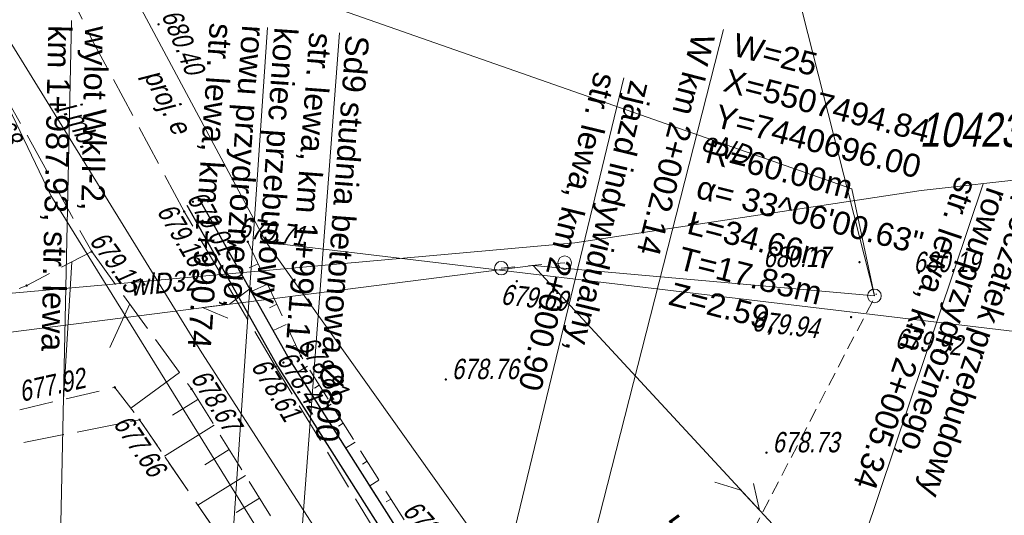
# Model space of a CAD drawing. Header units: metres. Extents: x 7168 to 12828, y 1523 to 3619.
# Tile 46 of 133: x 8742 to 8778, y 3483 to 3501. Entities that reach past the tile are written whole.
import ezdxf

# ---------------------------------------------------------------- set-up
doc = ezdxf.new("R2010")
doc.units = ezdxf.units.M
for name, pattern in [('( Dashed )', [0.75, 0.5, -0.25]), ('1.5_0.5', [2, 1.5, -0.5]), ('2', [0.9, 0.6, -0.3]), ('BUBZ01-500', [1.75, 1.25, -0.5]), ('DGN Style 3', [2.649063, 1.892188, -0.756875]), ('KTJZ01-500', [2, 1.5, -0.5]), ('KTPL01-500', [2, 1.5, -0.5]), ('sm05_500', [1, 0.5, -0.5])]:
    doc.linetypes.add(name, pattern=pattern)
for name, color, linetype, lineweight in [('1_opis remont rowy', 5, 'Continuous', 0), ('1_trasa opis', 1, 'Continuous', 0), ('211-numer działki ewidencyjnej', 7, 'Continuous', 0), ('219-działka ewidencyjna', 7, 'Continuous', 0), ('3_jezdnia hatch', 8, 'Continuous', 0), ('4_kanalizacja deszczowa', 136, 'DGN Style 3', 30), ('Barcice_PZT telekom ver 1 - telekom', 30, '2', 40), ('BUBZ01', 4, 'Continuous', 0), ('BUBZ01_1', 4, 'Continuous', 0), ('jezdnia (powierzchnia)', 250, 'Continuous', 0), ('KTJZ01', 98, 'Continuous', 0), ('KTPL01', 250, 'Continuous', 0), ('przewód elektroenergetyczny (linia)', 250, 'Continuous', 0), ('przewód elektroenergetyczny (linia)-Atr1', 250, 'Continuous', 0), ('przewód elektroenergetyczny - projektowany lub w budowie (linia) - ob. projektowany-Atr1', 250, 'Continuous', 0), ('przewód wodociągowy (linia)', 250, 'Continuous', 0), ('przewód wodociągowy (linia)-Atr1', 250, 'Continuous', 0), ('PTRW02_01', 4, 'Continuous', 30), ('RTPW02', 98, 'Continuous', 0), ('SUEP_B - Przewód elektroenergetyczny niskiego napięcia', 7, 'Continuous', 0), ('SUEP_C - Przewód elektroenergetyczny średniego napięcia', 7, 'Continuous', 0), ('SUTP_B - Przewód telekomunikacyjny napowietrzny', 7, 'Continuous', 0), ('słup (punkt)', 250, 'Continuous', 0), ('słup łączony (linia)', 250, 'Continuous', 0), ('słup łączony (linia) - symbol', 250, 'Continuous', 0)]:
    doc.layers.add(name, color=color, linetype=linetype, lineweight=lineweight)
doc.styles.add('1 500_1', font='arial.ttf', dxfattribs={"width": 0.8, "height": 1})
doc.styles.add('mk2012', font='STANDARD.shx', dxfattribs={"width": 0.8, "height": 0.9})
doc.styles.get("Standard").update_dxf_attribs({"font": 'arial.ttf'})
doc.styles.add('Style-Arial', font='arial.ttf')
doc.linetypes.add('SUEP_B', pattern='A,10,[2,dgnlstyle-MapaZas_2021.shx,S=0.047619,R=0,X=0,Y=0],20,[2,dgnlstyle-MapaZas_2021.shx,S=0.047619,R=0,X=0,Y=0],20,[2,dgnlstyle-MapaZas_2021.shx,S=0.047619,R=0,X=0,Y=0],5,[2,dgnlstyle-MapaZas_2021.shx,S=0.047619,R=180,X=0,Y=0],20,[2,dgnlstyle-MapaZas_2021.shx,S=0.047619,R=180,X=0,Y=0],20,[2,dgnlstyle-MapaZas_2021.shx,S=0.047619,R=180,X=0,Y=0],49930', length=50025)
doc.linetypes.add('SUEP_C', pattern='A,12,[4,dgnlstyle-MapaZas_2021.shx,S=0.055679,R=0,X=0,Y=0],24,[4,dgnlstyle-MapaZas_2021.shx,S=0.055679,R=0,X=0,Y=0],24,[4,dgnlstyle-MapaZas_2021.shx,S=0.055679,R=0,X=0,Y=0],5,[4,dgnlstyle-MapaZas_2021.shx,S=0.055679,R=180,X=0,Y=0],24,[4,dgnlstyle-MapaZas_2021.shx,S=0.055679,R=180,X=0,Y=0],24,[4,dgnlstyle-MapaZas_2021.shx,S=0.055679,R=180,X=0,Y=0],49912', length=50025)

# ---------------------------------------------------------------- blocks, each defined once
blk = doc.blocks.new('SM04')
at = {"color": 0, "linetype": 'Continuous', "lineweight": 13}
blk.add_circle((0, 0), 0.25, dxfattribs=at)
blk = doc.blocks.new('SM05_1')
at = {"color": 0, "linetype": 'Continuous', "lineweight": 13}
blk.add_circle((0, 0), 0.25, dxfattribs=at)
blk = doc.blocks.new('RTPW02_1')
at = {"layer": 'RTPW02', "linetype": 'Continuous'}
h = blk.add_hatch(color=256, dxfattribs=at)
edge = h.paths.add_edge_path()
edge.add_arc((0, 0), 0.0045, 0, 360)

msp = doc.modelspace()

# ---------------------------------------------------------------- linework, layer by layer
at = {"layer": '1_opis remont rowy'}
msp.add_line((8771.135, 3475.473), (8777.595, 3494.715), dxfattribs=at)
at = {"layer": '1_opis remont rowy', "flags": 128}
msp.add_lwpolyline([(8749.245, 3470.528), (8751.288, 3500.458)], dxfattribs=at)
at = {"layer": '1_trasa opis', "linetype": 'Continuous', "lineweight": 0}
msp.add_line((8760.21, 3481.355), (8764.386, 3498.612), dxfattribs=at)
at = {"layer": '1_trasa opis', "flags": 128}
msp.add_lwpolyline([(8760.636, 3471.317), (8768.053, 3500.386)], dxfattribs=at)
at = {"layer": '219-działka ewidencyjna', "color": 3, "linetype": 'Continuous', "lineweight": 13, "true_color": 0x00ff00, "flags": 128}
for points in [[(8743.808, 3506.433), (8751.228, 3492.563)], [(8743.318, 3494.283), (8738.088, 3505.183)], [(8748.868, 3488.503), (8740.378, 3502.273)], [(8743.318, 3494.283), (8754.808, 3475.733)], [(8751.228, 3492.563), (8764.428, 3474.033)], [(8751.228, 3492.563), (8752.218, 3492.443)], [(8752.218, 3492.443), (8781.028, 3489.013)], [(8748.868, 3488.503), (8760.358, 3470.703)]]:
    msp.add_lwpolyline(points, dxfattribs=at)
at = {"layer": '3_jezdnia hatch', "color": 30, "linetype": '( Dashed )'}
msp.add_lwpolyline([(8764.96, 3473.964), (8766.029, 3476.006), (8773.667, 3490.669)], dxfattribs=at)
at = {"layer": '4_kanalizacja deszczowa', "linetype": 'Continuous', "lineweight": 0}
for p, q in [((8743.686, 3482.237), (8744.08, 3500.71)), ((8752.488, 3481.168), (8753.929, 3500.261))]:
    msp.add_line(p, q, dxfattribs=at)
at = {"layer": 'BUBZ01', "linetype": 'BUBZ01-500', "lineweight": 13, "flags": 128}
for points in [[(8748.756, 3494.175), (8752.083, 3488.271), (8755.974, 3482.134), (8758.892, 3478.207), (8759.355, 3477.523)], [(8750.558, 3492.583), (8752.508, 3488.393), (8756.338, 3482.303), (8759.568, 3478.713), (8762.568, 3476.403)], [(8744.818, 3492.223), (8742.428, 3490.973), (8738.498, 3489.383), (8728.278, 3484.703), (8717.298, 3479.333), (8700.088, 3478.493), (8690.948, 3487.563), (8676.298, 3486.953), (8663.968, 3485.473)], [(8757.178, 3472.633), (8752.738, 3477.043), (8746.578, 3486.043), (8745.668, 3487.233), (8734.818, 3484.673)]]:
    msp.add_lwpolyline(points, dxfattribs=at)
at = {"layer": 'BUBZ01_1', "linetype": 'Continuous', "lineweight": 13}
for p, q in [((8743.781, 3486.787), (8744.088, 3491.841)), ((8750.609, 3491.619), (8750.936, 3491.772)), ((8750.685, 3490.751), (8751.282, 3491.028)), ((8745.48, 3488.698), (8746.216, 3490.299)), ((8751.358, 3490.159), (8751.627, 3490.285)), ((8751.493, 3489.318), (8751.973, 3489.541)), ((8752.108, 3488.7), (8752.319, 3488.798)), ((8752.39, 3487.787), (8752.748, 3488.012)), ((8746.253, 3486.467), (8748.051, 3487.774)), ((8753.009, 3487.202), (8753.186, 3487.314)), ((8747.794, 3486.21), (8748.726, 3486.791)), ((8753.273, 3486.395), (8753.625, 3486.616)), ((8747.497, 3484.7), (8749.321, 3485.837)), ((8753.889, 3485.808), (8754.064, 3485.918)), ((8754.156, 3485.002), (8754.503, 3485.221)), ((8748.983, 3484.39), (8749.876, 3484.946)), ((8754.769, 3484.414), (8754.942, 3484.523)), ((8748.726, 3482.905), (8750.47, 3483.992)), ((8755.039, 3483.61), (8755.381, 3483.825)), ((8750.131, 3482.632), (8750.986, 3483.165)), ((8755.65, 3483.02), (8755.819, 3483.127))]:
    msp.add_line(p, q, dxfattribs=at)
at = {"layer": 'jezdnia (powierzchnia)', "color": 250, "linetype": '1.5_0.5', "lineweight": 13, "flags": 128}
msp.add_lwpolyline([(8748.218, 3493.693), (8744.838, 3499.993), (8737.658, 3514.983), (8734.818, 3514.473), (8736.048, 3511.053), (8735.378, 3510.273), (8730.818, 3509.813), (8711.808, 3509.213), (8711.848, 3506.293), (8730.088, 3506.933), (8736.098, 3506.603), (8738.248, 3505.763), (8739.088, 3504.833), (8741.148, 3499.883), (8741.468, 3498.243)], dxfattribs=at)
at = {"layer": 'KTJZ01', "linetype": 'KTJZ01-500'}
for points in [[(8741.468, 3498.243), (8744.818, 3492.223), (8748.488, 3487.173), (8754.078, 3478.203), (8756.858, 3473.843), (8757.178, 3472.633), (8756.288, 3471.923), (8751.788, 3471.983)], [(8774.928, 3463.763), (8767.508, 3468.313), (8764.358, 3470.953), (8760.688, 3474.333), (8757.938, 3477.853), (8755.298, 3481.853), (8751.578, 3487.993), (8748.218, 3493.693)]]:
    msp.add_lwpolyline(points, dxfattribs=at)
at = {"layer": 'KTPL01', "color": 250, "linetype": 'KTPL01-500', "lineweight": 13, "flags": 128}
msp.add_lwpolyline([(8757.178, 3472.633), (8752.738, 3477.043), (8746.578, 3486.043), (8733.578, 3483.483), (8735.568, 3475.493)], dxfattribs=at)
at = {"layer": 'przewód elektroenergetyczny (linia)', "color": 1, "linetype": 'Continuous', "lineweight": 13, "flags": 128}
msp.add_lwpolyline([(8674.808, 3512.885), (8677.698, 3511.083), (8694.988, 3507.963), (8699.518, 3507.023), (8721.918, 3509.173), (8734.868, 3509.973), (8744.308, 3504.503), (8772.768, 3494.523), (8773.598, 3490.593)], dxfattribs=at)
at = {"layer": 'przewód wodociągowy (linia)', "color": 5, "linetype": 'Continuous', "lineweight": 13, "flags": 128}
msp.add_lwpolyline([(8694.718, 3490.383), (8711.238, 3481.823), (8723.878, 3484.713), (8737.778, 3490.323), (8762.578, 3492.543), (8775.318, 3494.463), (8787.848, 3495.863)], dxfattribs=at)
at = {"layer": 'PTRW02_01', "linetype": 'Continuous', "flags": 128}
for points in [[(8748.756, 3494.175), (8752.083, 3488.271), (8755.974, 3482.134), (8758.889, 3478.212)], [(8748.32, 3493.93), (8751.654, 3488.014), (8755.562, 3481.851), (8758.487, 3477.913)]]:
    msp.add_lwpolyline(points, dxfattribs=at)
at = {"layer": 'SUEP_B - Przewód elektroenergetyczny niskiego napięcia', "color": 1, "linetype": 'SUEP_B', "lineweight": 13, "ltscale": 0.5, "flags": 128}
msp.add_lwpolyline([(8773.598, 3490.593), (8761.048, 3491.713), (8724.928, 3487.103)], dxfattribs=at)
at = {"layer": 'SUEP_C - Przewód elektroenergetyczny średniego napięcia', "color": 1, "linetype": 'SUEP_C', "lineweight": 13, "ltscale": 0.5, "flags": 128}
msp.add_lwpolyline([(8767.932, 3512.878), (8773.598, 3490.593)], dxfattribs=at)
at = {"layer": 'SUTP_B - Przewód telekomunikacyjny napowietrzny', "color": 30, "linetype": 'Continuous', "lineweight": 13, "flags": 128}
for points in [[(8799.278, 3450.413), (8761.048, 3491.713), (8724.928, 3487.103)], [(8750.684, 3490.894), (8749.889, 3490.288), (8748.897, 3490.162), (8749.819, 3489.775)], [(8767.735, 3483.752), (8768.69, 3483.457), (8769.37, 3482.723), (8769.148, 3483.698)]]:
    msp.add_lwpolyline(points, dxfattribs=at)
at = {"layer": 'słup łączony (linia)', "color": 250, "linetype": 'sm05_500', "lineweight": 13, "flags": 128}
msp.add_lwpolyline([(8759.878, 3491.613), (8762.208, 3491.813)], dxfattribs=at)

# ---------------------------------------------------------------- block references
at = {"layer": 'RTPW02', "linetype": 'Continuous', "xscale": 10, "yscale": 10, "zscale": 10}
for p in [(8747.278, 3500.573), (8748.538, 3494.053), (8748.218, 3493.693), (8750.558, 3492.583), (8744.818, 3492.223), (8773.048, 3491.833), (8775.228, 3491.443), (8742.428, 3490.973), (8760.448, 3491.133), (8772.738, 3489.813), (8774.958, 3489.543), (8752.508, 3488.393), (8751.578, 3487.993), (8751.868, 3488.143), (8757.838, 3487.523), (8745.668, 3487.233), (8748.488, 3487.173), (8746.578, 3486.043), (8769.628, 3484.833)]:
    msp.add_blockref('RTPW02_1', p, dxfattribs=at)
at = {"layer": 'słup (punkt)', "color": 250, "linetype": 'Continuous', "lineweight": 13}
msp.add_blockref('SM04', (8773.598, 3490.593), dxfattribs=at)
at = {"layer": 'słup łączony (linia) - symbol', "color": 250, "linetype": 'Continuous', "lineweight": 13}
for p in [(8762.208, 3491.813), (8759.878, 3491.613)]:
    msp.add_blockref('SM05_1', p, dxfattribs=at)

# ---------------------------------------------------------------- texts
at = {"layer": '1_opis remont rowy', "char_height": 0.85, "attachment_point": 1, "line_spacing_factor": 0.84, "style": 'Style-Arial'}
for s, insert, rotation in [('koniec przebudowy\\Prowu przydrożnego,\\Pstr. lewa, km 1+990.74', (8752.388, 3500.425), 266.0963), ('poczatek przebudowy\\Prowu przydrożnego,\\Pstr. lewa, km 2+005.34', (8779.686, 3493.993), 251.4429)]:
    msp.add_mtext(s, dxfattribs=dict(at, insert=insert, rotation=rotation))
at = {"layer": '1_trasa opis', "insert": (8768.537, 3500.262), "char_height": 0.85, "attachment_point": 1, "rotation": 345.6859, "line_spacing_factor": 0.952941, "style": 'Style-Arial'}
msp.add_mtext('W=25\\PX=5507494.84\\PY=7440696.00\\PR=60.00m\\Pα= 33^ 06\'00.63"\\PŁ=34.66m\\PT=17.83m\\PZ=2.59,', dxfattribs=at)
at = {"layer": '1_trasa opis', "lineweight": 0, "insert": (8766.9, 3500.302), "char_height": 0.85, "attachment_point": 7, "rotation": 255.6859, "line_spacing_factor": 1.305882, "style": 'Style-Arial'}
msp.add_mtext('W km 2+002.14', dxfattribs=at)
at = {"layer": '1_trasa opis', "linetype": 'Continuous', "lineweight": 0, "insert": (8765.455, 3498.353), "char_height": 0.85, "attachment_point": 1, "rotation": 256.3956, "line_spacing_factor": 0.952941, "style": 'Style-Arial'}
msp.add_mtext('zjazd indywidualny,\\Pstr. lewa, km 2+000.90', dxfattribs=at)
at = {"layer": '211-numer działki ewidencyjnej', "color": 3, "linetype": 'Continuous', "lineweight": 13, "true_color": 0x00ff00, "insert": (8775.255, 3497.322), "char_height": 1.25, "attachment_point": 1, "line_spacing_factor": 0.6}
msp.add_mtext('\\FKRENTZ_1250;\\Q12;\\H1x;\\W0.8;10423', dxfattribs=at)
at = {"layer": '4_kanalizacja deszczowa', "lineweight": 0, "char_height": 0.85, "attachment_point": 1, "line_spacing_factor": 0.952941, "style": 'Style-Arial'}
for s, insert, rotation in [('\\pt34.85;wylot WkII-2,\\Pkm 1+987.93, str. lewa', (8745.426, 3500.5), 268.7782), ('Sd9 studnia betonowa Ø800\\Pstr. lewa, km 1+991.17', (8755.022, 3500.134), 265.6834)]:
    msp.add_mtext(s, dxfattribs=dict(at, insert=insert, rotation=rotation))
at = {"layer": 'Barcice_PZT telekom ver 1 - telekom', "insert": (8761.073, 3478.728), "char_height": 1, "width": 9.68102, "attachment_point": 1, "rotation": 35.9056, "style": '1 500_1'}
msp.add_mtext('\\H1x;\\W0.8;istn. słup nr 5', dxfattribs=at)
at = {"layer": 'KTJZ01', "linetype": 'Continuous', "insert": (8743.468, 3497.414), "char_height": 0.75, "attachment_point": 7, "rotation": 296.458, "line_spacing_factor": 0.6, "style": 'mk2012'}
msp.add_mtext('\\FKRENTZ_1250;\\Q12;\\H1x;\\W0.8;j.mb.', dxfattribs=at)
at = {"layer": 'przewód elektroenergetyczny (linia)-Atr1', "color": 1, "insert": (8767.298, 3496.318), "char_height": 0.75, "attachment_point": 4, "rotation": 340.676, "line_spacing_factor": 0.6}
msp.add_mtext('\\FKRENTZ_1250;\\Q12;\\H1x;\\W0.9;eND', dxfattribs=at)
at = {"layer": 'przewód elektroenergetyczny - projektowany lub w budowie (linia) - ob. projektowany-Atr1', "color": 1, "insert": (8746.948, 3498.818), "char_height": 0.75, "attachment_point": 4, "rotation": 296.544, "line_spacing_factor": 0.6}
msp.add_mtext('\\FKRENTZ_1250;\\Q12;\\H1x;\\W0.9;proj. e', dxfattribs=at)
at = {"layer": 'przewód wodociągowy (linia)-Atr1', "color": 5, "insert": (8746.228, 3490.958), "char_height": 0.75, "attachment_point": 4, "rotation": 5.115, "line_spacing_factor": 0.6}
msp.add_mtext('\\FKRENTZ_1250;\\Q12;\\H1x;\\W0.9;wlD32', dxfattribs=at)
at = {"layer": 'RTPW02', "linetype": 'Continuous', "char_height": 0.75, "attachment_point": 7, "line_spacing_factor": 0.72}
for s, insert, rotation in [('\\FKRENTZ_1250;\\Q12;\\H1x;\\W0.8; 680.40', (8747.278, 3501.122), 292.3188), ('\\FKRENTZ_1250;\\Q12;\\H1x;\\W0.8; 679.68', (8740.325, 3498.376), 299.095), ('\\FKRENTZ_1250;\\Q12;\\H1x;\\W0.8; 679.01', (8748.182, 3494.367), 299.3992), ('\\FKRENTZ_1250;\\Q12;\\H1x;\\W0.8; 679.16', (8747.073, 3493.896), 300.5182), ('\\FKRENTZ_1250;\\Q12;\\H1x;\\W0.8; 679.71', (8749.964, 3492.79), 351.6591), ('\\FKRENTZ_1250;\\Q12;\\H1x;\\W0.8; 679.15', (8744.566, 3492.787), 306.0071), ('\\FKRENTZ_1250;\\Q12;\\H1x;\\W0.8; 679.69', (8759.617, 3490.301), 353.8697), ('\\FKRENTZ_1250;\\Q12;\\H1x;\\W0.8; 679.94', (8768.85, 3489.328), 353.3419), ('\\FKRENTZ_1250;\\Q12;\\H1x;\\W0.8; 679.92', (8774.112, 3488.696), 353.2902), ('\\FKRENTZ_1250;\\Q12;\\H1x;\\W0.8; 678.81', (8752.256, 3488.987), 302.1658), ('\\FKRENTZ_1250;\\Q12;\\H1x;\\W0.8; 678.42', (8751.469, 3488.44), 302.3807), ('\\FKRENTZ_1250;\\Q12;\\H1x;\\W0.8; 677.92', (8742.023, 3486.639), 12.4669), ('\\FKRENTZ_1250;\\Q12;\\H1x;\\W0.8; 678.61', (8750.529, 3488.193), 301.2101), ('\\FKRENTZ_1250;\\Q12;\\H1x;\\W0.8; 678.67', (8748.31, 3487.767), 301.9307), ('\\FKRENTZ_1250;\\Q12;\\H1x;\\W0.8; 677.66', (8745.45, 3486.072), 304.3895), ('\\FKRENTZ_1250;\\Q12;\\H1x;\\W0.8; 678.31', (8756.058, 3482.812), 311.9784)]:
    msp.add_mtext(s, dxfattribs=dict(at, insert=insert, rotation=rotation))
for s, insert in [('\\FKRENTZ_1250;\\Q12;\\H1x;\\W0.8; 680.17', (8769.292, 3491.639)), ('\\FKRENTZ_1250;\\Q12;\\H1x;\\W0.8; 680.19', (8774.812, 3491.457)), ('\\FKRENTZ_1250;\\Q12;\\H1x;\\W0.8; 678.76', (8757.838, 3487.523)), ('\\FKRENTZ_1250;\\Q12;\\H1x;\\W0.8; 678.73', (8769.628, 3484.833))]:
    msp.add_mtext(s, dxfattribs=dict(at, insert=insert))

doc.saveas('drawing.dxf')
